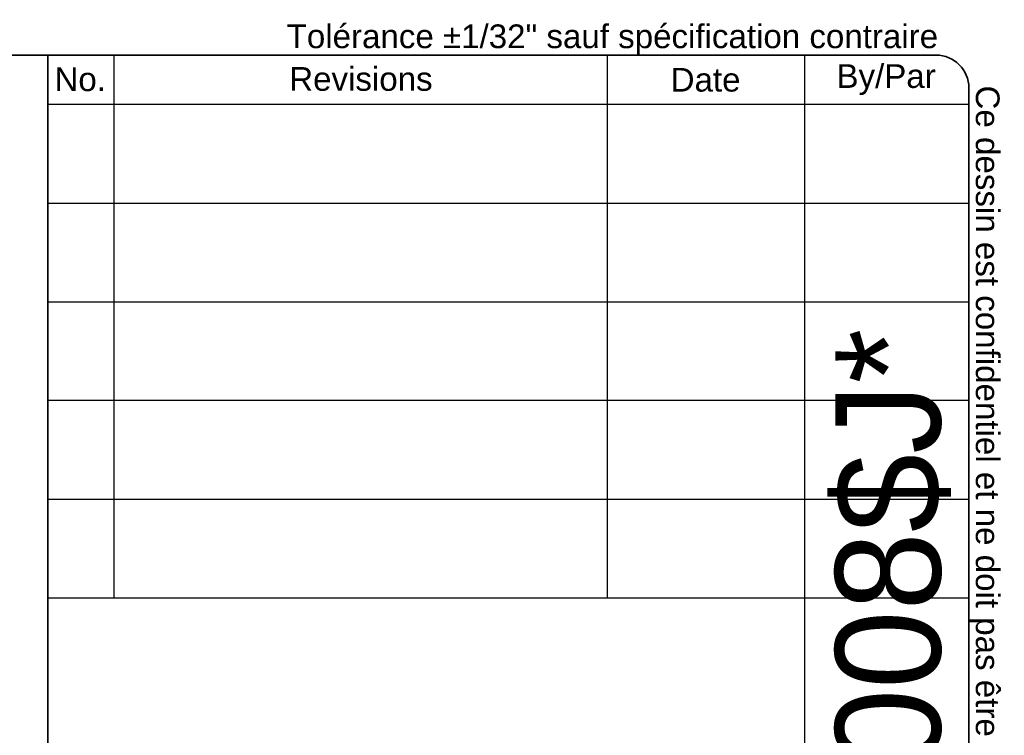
# Model space of a CAD drawing. Header units: inches. Extents: x 2 to 144, y 2 to 93.
# Tile 15 of 15: x 111 to 144, y 70 to 93. Entities that reach past the tile are written whole.
import ezdxf
from ezdxf.enums import TextEntityAlignment as Align

# ---------------------------------------------------------------- set-up
doc = ezdxf.new("R2010")
doc.units = ezdxf.units.IN
doc.header["$LTSCALE"] = 8.616264
doc.header["$MEASUREMENT"] = 0
doc.layers.get('0').update_dxf_attribs({"lineweight": 25})
doc.layers.add('Sketch Geometry(ANSI)', color=7, linetype='Continuous', lineweight=25)
doc.layers.add('Symbols(ANSI)', color=7, linetype='Continuous', lineweight=25)
doc.styles.add('Current-ANSI', font='arial.ttf')
doc.styles.add('Text Style44', font='arialbd.ttf')
doc.styles.add('Text Style83', font='FRE3OF9X.TTF')

# ---------------------------------------------------------------- blocks, each defined once
blk = doc.blocks.new('Title Blocks EXM - ANSI B')
at = {"layer": 'Sketch Geometry(ANSI)'}
for p, q in [((13.25, 10.687), (16.625, 10.687)), ((13.5, 10.687), (13.5, 8.625)), ((15.375, 10.687), (15.375, 8.625)), ((16.125, 10.687), (16.125, 3.5)), ((16.75, 10.562), (16.75, 0.375)), ((13.25, 10.5), (16.75, 10.5)), ((13.25, 10.125), (16.75, 10.125)), ((13.25, 9.75), (16.75, 9.75)), ((16.75, 9.375), (13.25, 9.375)), ((13.25, 9), (16.75, 9)), ((16.75, 9), (16.75, 8.625)), ((13.25, 8.625), (16.75, 8.625))]:
    blk.add_line(p, q, dxfattribs=at)
at = {"layer": 'Sketch Geometry(ANSI)', "linetype": 'Continuous', "lineweight": 35}
for q in [(13.25, 10.687), (13.25, 3.5)]:
    blk.add_line((13.25, 8.625), q, dxfattribs=at)
at = {"layer": 'Sketch Geometry(ANSI)'}
blk.add_arc((16.625, 10.562), 0.125, 0, 90, dxfattribs=at)
at = {"layer": 'Symbols(ANSI)', "color": 7, "char_height": 0.09, "attachment_point": 5, "style": 'Current-ANSI'}
for s, insert, width in [('No.', (13.3727, 10.5947), 0.250391), ('Revisions', (14.4395, 10.5958), 1.873306), ('Date', (15.7494, 10.5928), 0.751347), ('By/Par', (16.4354, 10.5938), 0.622018)]:
    blk.add_mtext(s, dxfattribs=dict(at, insert=insert, width=width))
at = {"layer": 'Symbols(ANSI)', "color": 7, "style": 'Current-ANSI'}
for tag, p in [('REV1', (13.3753, 10.3127)), ('REV1DATE', (15.7496, 10.31)), ('REV1BY', (16.4371, 10.3133)), ('REV2', (13.3734, 9.9377)), ('REV2DATE', (15.7475, 9.9406)), ('REV2BY', (16.4372, 9.9385)), ('REV3', (13.3741, 9.563)), ('REV3DATE', (15.7516, 9.563)), ('REV3BY', (16.4372, 9.5635)), ('REV4', (13.3766, 9.1879)), ('REV4DATE', (15.7516, 9.1879)), ('REV4BY', (16.4411, 9.1885)), ('REV5', (13.3734, 8.8129)), ('REV5DATE', (15.7516, 8.8129)), ('REV5BY', (16.4379, 8.8113)), ('MFG_APPROVED_DATE', (16.3934, 2.3745)), ('DETAIL_REV', (16.2494, 0.9257))]:
    blk.add_attdef(tag, text='', height=0.09, dxfattribs=at).set_placement(p, align=Align.MIDDLE_CENTER)
for tag, p in [('REV1DESC', (13.5255, 10.3098)), ('REV2DESC', (13.5253, 9.9374)), ('REV3DESC', (13.528, 9.5635)), ('REV4DESC', (13.533, 9.1903)), ('REV5DESC', (13.5322, 8.8113)), ('COMPANY', (14.1202, 2.375))]:
    blk.add_attdef(tag, text='', height=0.09, dxfattribs=at).set_placement(p, align=Align.MIDDLE_LEFT)
at = {"layer": 'Symbols(ANSI)', "color": 7, "style": 'Text Style83'}
blk.add_attdef('BARCODE_001', (16.6422, 3.9376), '', height=0.4, rotation=90, dxfattribs=at)
at = {"layer": 'Symbols(ANSI)', "color": 7}
for tag, p, height, style in [('IDW_DATE_001', (16.1158, 2.08), 0.09, 'Current-ANSI'), ('MATERIEL_001', (13.9591, 1.7815), 0.09, 'Current-ANSI'), ('FINISH_001', (16.1353, 1.4698), 0.09, 'Current-ANSI'), ('COLOR_001', (14.0553, 1.4037), 0.09, 'Current-ANSI'), ('FINISH_002', (16.0762, 1.3198), 0.09, 'Current-ANSI'), ('IDW_DESC_001', (13.5904, 0.8851), 0.09, 'Current-ANSI'), ('Sheet_Number_001', (16.3461, 0.5799), 0.09, 'Current-ANSI'), ('IDW_REV_001', (15.9474, 0.3552), 0.14, 'Text Style44'), ('IDW_NAME_001', (13.7553, 0.3043), 0.14, 'Text Style44'), ('Number_of_sheets_001', (16.5509, 0.3301), 0.09, 'Current-ANSI')]:
    blk.add_attdef(tag, p, '', height=height, dxfattribs=dict(at, style=style))
blk = doc.blocks.new('Borders 1_EXM - B (Inch)')
at = {"layer": 'Sketch Geometry(ANSI)', "linetype": 'Continuous', "lineweight": 35}
for p, q in [((16.3979, 10.6915), (0.5229, 10.6915)), ((16.5229, 0.3795), (16.5229, 10.5665))]:
    blk.add_line(p, q, dxfattribs=at)
blk.add_arc((16.3979, 10.5665), 0.125, 0, 90, dxfattribs=at)
at = {"layer": 'Symbols(ANSI)', "color": 7, "insert": (13.9302, 10.6908), "char_height": 0.09, "attachment_point": 7, "style": 'Current-ANSI'}
blk.add_mtext('Tolérance ±1/32" sauf spécification contraire', dxfattribs=at)
at = {"layer": 'Symbols(ANSI)', "color": 7, "insert": (16.5222, 10.576), "char_height": 0.09, "attachment_point": 7, "rotation": 270, "style": 'Current-ANSI'}
blk.add_mtext('Ce dessin est confidentiel et ne doit pas être reproduit ou utilisé sans le consentement de EXM', dxfattribs=at)
at = {"layer": 'Symbols(ANSI)', "color": 7, "style": 'Current-ANSI'}
blk.add_attdef('FILENAME_AND_PATH_001', (5.9364, 10.7181), '', height=0.09, dxfattribs=at)

msp = doc.modelspace()

# ---------------------------------------------------------------- block references
at = {"xscale": 8.6162636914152, "yscale": 8.6162636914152, "zscale": 8.6162636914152}
msp.add_blockref('Borders 1_EXM - B (Inch)', (0, 0), dxfattribs=at)
ref = msp.add_blockref('Title Blocks EXM - ANSI B', (-1.9571, 0.0391), dxfattribs=dict(xscale=8.6162636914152, yscale=8.6162636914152, zscale=8.6162636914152))
ref.add_attrib('BARCODE_001', '*$H5412ESB242008$J*', (141.4367, 33.9665), dxfattribs={"layer": 'Symbols(ANSI)', "color": 7, "height": 3.446506, "rotation": 90, "style": 'Text Style83'})

doc.saveas('drawing.dxf')
